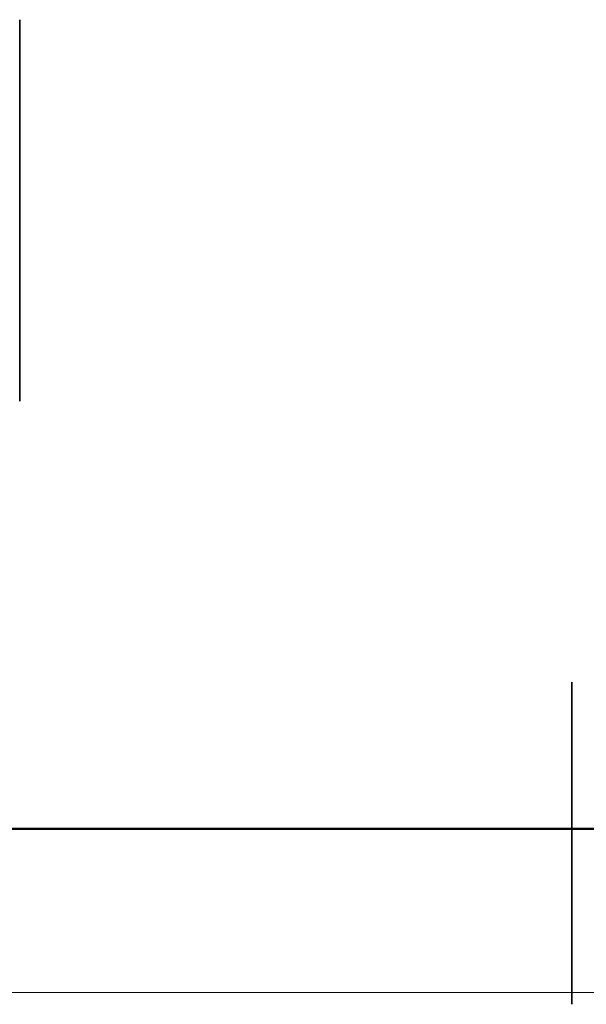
# Model space of a CAD drawing. Header units: millimetres. Extents: x 0 to 420, y 0 to 297.
# Tile 4 of 13: x 190 to 209, y 0 to 34. Entities that reach past the tile are written whole.
import ezdxf

# ---------------------------------------------------------------- set-up
doc = ezdxf.new("R2010")
doc.units = ezdxf.units.MM
doc.layers.get('0').update_dxf_attribs({"lineweight": 18})

msp = doc.modelspace()

# ---------------------------------------------------------------- linework, layer by layer
at = {"color": 7, "linetype": 'Continuous', "lineweight": 35}
for p, q in [((190.1325, 20.617), (190.1325, 33.6048)), ((208.9959, 10.9894), (208.9959, -0.0106))]:
    msp.add_line(p, q, dxfattribs=at)
at = {"color": 7, "linetype": 'Continuous', "lineweight": 50}
msp.add_line((23.9959, 5.9894), (413.9959, 5.9894), dxfattribs=at)
at = {"color": 7, "linetype": 'Continuous', "lineweight": 18}
msp.add_line((-0.0005, 0.3966), (419.993, 0.3966), dxfattribs=at)
at = {"color": 7, "linetype": 'Continuous', "lineweight": 35}
for centre, start, end in [((190.0325, 33.6048), 0, 11.30993), ((190.0325, 20.617), 348.69007, 360)]:
    msp.add_arc(centre, 0.1, start, end, dxfattribs=at)

doc.saveas('drawing.dxf')
